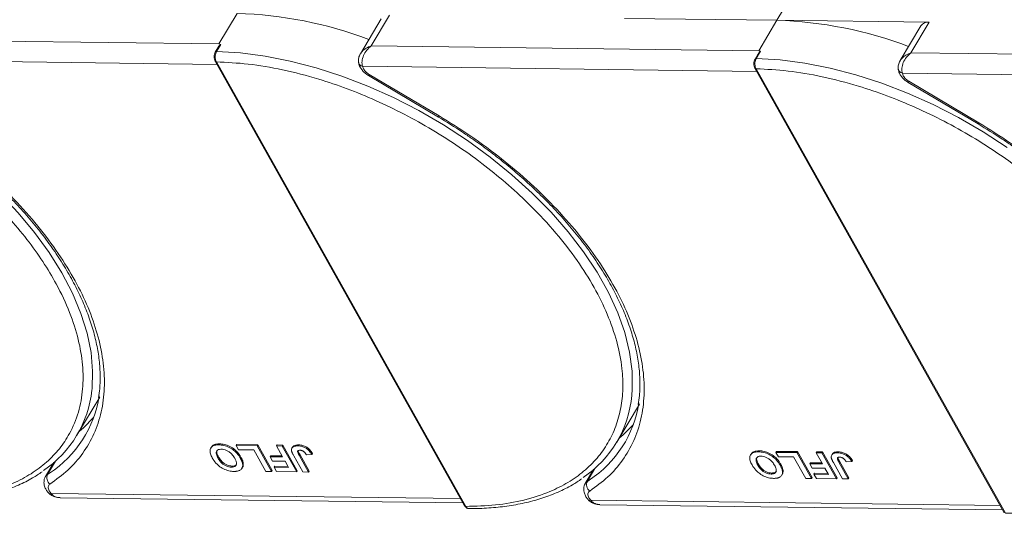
# Model space of a CAD drawing. Header units: millimetres. Extents: x -1595 to 486, y -108 to 1350.
# Tile 34 of 52: x -225 to -127, y 1016 to 1065. Entities that reach past the tile are written whole.
import ezdxf

# ---------------------------------------------------------------- set-up
doc = ezdxf.new("R2010")
doc.units = ezdxf.units.MM

msp = doc.modelspace()

# ---------------------------------------------------------------- linework, layer by layer
at = {"color": 7, "linetype": 'Continuous', "lineweight": 15}
for p, q in [((-149.509, 1065.313), (-147.398, 1068.862)), ((-203.185, 1066.004), (-204.995, 1062.962)), ((-188.872, 1065.446), (-190.927, 1061.991)), ((-189.85, 1062.767), (-188.041, 1065.809)), ((-164.653, 1065.508), (-149.509, 1065.313)), ((-149.509, 1065.313), (-151.318, 1062.271)), ((-134.364, 1065.118), (-149.509, 1065.313)), ((-135.196, 1064.755), (-137.25, 1061.3)), ((-136.174, 1062.076), (-134.364, 1065.118)), ((-204.995, 1062.962), (-243.527, 1063.458)), ((-205.095, 1062.587), (-205.357, 1062.147)), ((-204.809, 1062.92), (-205.239, 1062.198)), ((-204.809, 1062.92), (-204.995, 1062.962)), ((-151.318, 1062.271), (-189.85, 1062.767)), ((-244.387, 1061.425), (-205.195, 1060.921)), ((-151.418, 1061.896), (-151.68, 1061.456)), ((-151.132, 1062.23), (-151.562, 1061.507)), ((-151.132, 1062.23), (-151.318, 1062.271)), ((-97.641, 1061.58), (-136.174, 1062.076)), ((-205.369, 1061.23), (-180.571, 1016.969)), ((-205.253, 1061.176), (-180.456, 1016.915)), ((-190.711, 1060.734), (-190.617, 1060.478)), ((-190.711, 1060.734), (-151.518, 1060.23)), ((-151.692, 1060.539), (-126.894, 1016.278)), ((-151.577, 1060.486), (-126.779, 1016.225)), ((-190.12, 1059.815), (-183.171, 1055.682)), ((-190.052, 1059.929), (-183.103, 1055.796)), ((-137.034, 1060.044), (-136.941, 1059.787)), ((-137.034, 1060.044), (-97.842, 1059.539)), ((-136.443, 1059.124), (-129.495, 1054.991)), ((-136.376, 1059.238), (-129.427, 1055.105)), ((-219.114, 1023.996), (-216.852, 1027.798)), ((-165.437, 1023.305), (-163.175, 1027.108)), ((-205.749, 1022.822), (-205.809, 1022.721)), ((-205.001, 1023.037), (-204.941, 1023.139)), ((-203.277, 1022.982), (-203.216, 1023.084)), ((-203.277, 1022.982), (-201.197, 1022.956)), ((-203.036, 1022.553), (-203.277, 1022.982)), ((-203.216, 1023.084), (-201.137, 1023.057)), ((-201.524, 1022.534), (-203.036, 1022.553)), ((-200.323, 1020.389), (-201.524, 1022.534)), ((-201.137, 1023.057), (-201.197, 1022.956)), ((-201.197, 1022.956), (-199.755, 1020.382)), ((-201.137, 1023.057), (-199.695, 1020.484)), ((-199.269, 1022.931), (-199.208, 1023.032)), ((-199.269, 1022.931), (-198.702, 1022.923)), ((-198.659, 1021.842), (-199.269, 1022.931)), ((-199.208, 1023.032), (-198.641, 1023.025)), ((-198.641, 1023.025), (-198.702, 1022.923)), ((-198.702, 1022.923), (-197.26, 1020.35)), ((-198.641, 1023.025), (-197.2, 1020.451)), ((-197.676, 1022.818), (-197.736, 1022.717)), ((-197.075, 1023.037), (-197.136, 1022.936)), ((-151.324, 1022.346), (-151.264, 1022.448)), ((-149.6, 1022.291), (-149.54, 1022.393)), ((-149.6, 1022.291), (-147.52, 1022.265)), ((-149.36, 1021.863), (-149.6, 1022.291)), ((-149.54, 1022.393), (-147.46, 1022.366)), ((-147.46, 1022.366), (-147.52, 1022.265)), ((-147.52, 1022.265), (-146.079, 1019.691)), ((-147.46, 1022.366), (-146.018, 1019.793)), ((-145.592, 1022.24), (-145.532, 1022.341)), ((-145.592, 1022.24), (-145.025, 1022.233)), ((-144.982, 1021.151), (-145.592, 1022.24)), ((-145.532, 1022.341), (-144.965, 1022.334)), ((-144.965, 1022.334), (-145.025, 1022.233)), ((-144.965, 1022.334), (-143.523, 1019.761)), ((-143.399, 1022.347), (-143.459, 1022.245)), ((-221.415, 1021.276), (-222.241, 1019.889)), ((-222.036, 1020.099), (-221.249, 1021.422)), ((-221.419, 1021.273), (-221.417, 1021.273)), ((-205.084, 1021.719), (-205.024, 1021.821)), ((-202.807, 1021.816), (-202.867, 1021.715)), ((-199.846, 1021.959), (-199.907, 1021.858)), ((-199.666, 1021.429), (-199.907, 1021.858)), ((-199.907, 1021.858), (-198.659, 1021.842)), ((-199.846, 1021.959), (-198.716, 1021.945)), ((-198.418, 1021.413), (-199.666, 1021.429)), ((-198.067, 1020.786), (-198.418, 1021.413)), ((-196.655, 1020.342), (-197.564, 1021.965)), ((-197.021, 1022.001), (-196.961, 1022.102)), ((-197.021, 1022.001), (-196.088, 1020.335)), ((-196.961, 1022.102), (-196.027, 1020.436)), ((-196.293, 1022.041), (-195.744, 1022.067)), ((-195.684, 1022.168), (-195.744, 1022.067)), ((-152.072, 1022.131), (-152.133, 1022.03)), ((-147.847, 1021.843), (-149.36, 1021.863)), ((-146.646, 1019.699), (-147.847, 1021.843)), ((-146.17, 1021.269), (-146.23, 1021.167)), ((-146.17, 1021.269), (-145.04, 1021.254)), ((-145.025, 1022.233), (-143.583, 1019.659)), ((-143.999, 1022.127), (-144.06, 1022.026)), ((-142.978, 1019.651), (-143.887, 1021.274)), ((-143.344, 1021.31), (-143.284, 1021.411)), ((-143.344, 1021.31), (-142.411, 1019.644)), ((-143.284, 1021.411), (-142.351, 1019.746)), ((-142.616, 1021.35), (-142.067, 1021.376)), ((-142.007, 1021.477), (-142.067, 1021.376)), ((-203.761, 1020.827), (-203.701, 1020.928)), ((-202.708, 1020.71), (-202.648, 1020.811)), ((-202.572, 1021.164), (-202.632, 1021.063)), ((-199.755, 1020.382), (-200.323, 1020.389)), ((-199.695, 1020.484), (-199.755, 1020.382)), ((-199.444, 1020.906), (-199.504, 1020.805)), ((-199.264, 1020.376), (-199.504, 1020.805)), ((-199.504, 1020.805), (-198.067, 1020.786)), ((-199.444, 1020.906), (-198.125, 1020.889)), ((-197.26, 1020.35), (-199.264, 1020.376)), ((-197.2, 1020.451), (-197.26, 1020.35)), ((-196.088, 1020.335), (-196.655, 1020.342)), ((-196.027, 1020.436), (-196.088, 1020.335)), ((-167.739, 1020.585), (-168.564, 1019.198)), ((-168.359, 1019.408), (-167.572, 1020.731)), ((-167.742, 1020.583), (-167.74, 1020.583)), ((-151.408, 1021.029), (-151.347, 1021.13)), ((-149.13, 1021.126), (-149.19, 1021.024)), ((-148.895, 1020.473), (-148.956, 1020.372)), ((-145.99, 1020.738), (-146.23, 1021.167)), ((-146.23, 1021.167), (-144.982, 1021.151)), ((-144.742, 1020.722), (-145.99, 1020.738)), ((-144.391, 1020.095), (-144.742, 1020.722)), ((-221.842, 1020.227), (-222.036, 1020.099)), ((-168.165, 1019.536), (-168.359, 1019.408)), ((-150.085, 1020.136), (-150.024, 1020.237)), ((-149.032, 1020.019), (-148.971, 1020.121)), ((-146.079, 1019.691), (-146.646, 1019.699)), ((-146.018, 1019.793), (-146.079, 1019.691)), ((-145.767, 1020.215), (-145.827, 1020.114)), ((-145.587, 1019.685), (-145.827, 1020.114)), ((-145.827, 1020.114), (-144.391, 1020.095)), ((-145.767, 1020.215), (-144.448, 1020.198)), ((-143.583, 1019.659), (-145.587, 1019.685)), ((-143.523, 1019.761), (-143.583, 1019.659)), ((-142.411, 1019.644), (-142.978, 1019.651)), ((-142.351, 1019.746), (-142.411, 1019.644)), ((-221.875, 1018.47), (-221.68, 1018.212)), ((-221.898, 1018.217), (-221.908, 1018.228)), ((-180.974, 1017.688), (-221.68, 1018.212)), ((-220.784, 1017.777), (-180.735, 1017.261)), ((-168.221, 1017.526), (-168.231, 1017.537)), ((-168.198, 1017.779), (-168.003, 1017.521)), ((-127.297, 1016.997), (-168.003, 1017.521)), ((-167.107, 1017.086), (-127.058, 1016.57))]:
    msp.add_line(p, q, dxfattribs=at)
at = {"color": 7, "linetype": 'Continuous', "lineweight": 15, "flags": 128}
for points in [[(-205.239, 1062.198), (-202.865, 1062.062), (-200.411, 1061.746), (-197.897, 1061.254), (-195.341, 1060.589), (-192.764, 1059.756), (-190.188, 1058.762), (-187.632, 1057.615), (-185.117, 1056.324), (-182.663, 1054.899), (-180.289, 1053.352), (-178.015, 1051.695), (-175.858, 1049.942), (-173.836, 1048.106), (-171.965, 1046.201), (-170.259, 1044.244), (-168.733, 1042.249), (-167.398, 1040.233), (-166.266, 1038.211), (-165.344, 1036.2), (-164.641, 1034.216), (-164.162, 1032.274), (-163.911, 1030.391), (-163.89, 1028.58), (-163.938, 1027.96)], [(-151.562, 1061.507), (-149.189, 1061.371), (-146.735, 1061.055), (-144.22, 1060.563), (-141.664, 1059.898), (-139.088, 1059.065), (-136.511, 1058.071), (-133.955, 1056.924), (-131.44, 1055.633), (-128.986, 1054.208), (-126.613, 1052.661)], [(-248.045, 1060.984), (-245.466, 1060.089), (-242.895, 1059.037), (-240.352, 1057.834), (-237.858, 1056.491), (-235.432, 1055.019), (-233.094, 1053.429), (-230.862, 1051.734), (-228.754, 1049.948), (-226.787, 1048.084), (-224.977, 1046.158), (-223.337, 1044.184), (-221.882, 1042.18), (-220.623, 1040.159), (-219.569, 1038.14), (-218.729, 1036.137), (-218.11, 1034.167), (-217.717, 1032.246), (-217.553, 1030.388), (-217.619, 1028.609), (-217.632, 1028.488)], [(-190.052, 1059.929), (-190.088, 1059.868), (-190.111, 1059.83), (-190.12, 1059.815), (-190.12, 1059.815)], [(-136.376, 1059.238), (-136.411, 1059.177), (-136.434, 1059.139), (-136.443, 1059.124), (-136.443, 1059.124)], [(-183.103, 1055.796), (-183.139, 1055.736), (-183.162, 1055.697), (-183.171, 1055.682), (-183.171, 1055.682)], [(-129.427, 1055.105), (-129.463, 1055.045), (-129.485, 1055.007), (-129.494, 1054.991), (-129.495, 1054.991)], [(-218.864, 1024.416), (-218.471, 1024.747), (-217.456, 1025.755)], [(-165.187, 1023.725), (-164.794, 1024.056), (-163.779, 1025.065)], [(-222.238, 1019.894), (-222.179, 1019.975), (-222.036, 1020.099)], [(-168.561, 1019.203), (-168.502, 1019.284), (-168.359, 1019.408)]]:
    msp.add_lwpolyline(points, dxfattribs=at)
at = {"color": 7, "linetype": 'Continuous', "lineweight": 15}
for centre, radius, start, end in [((-204.449, 1025.275), 40.748, 69.35834, 88.22275), ((-150.773, 1024.584), 40.748, 69.35834, 88.22275), ((-134.474, 1064.237), 0.888, 82.87283, 144.3365), ((-205.255, 1062.074), 0.126, 82.49194, 144.09954), ((-151.578, 1061.383), 0.126, 82.49194, 144.09954), ((-205.264, 1061.303), 0.127, 214.96587, 274.88426), ((-190.627, 1061.227), 0.5, 180.668, 260.35251), ((-151.588, 1060.612), 0.127, 214.96587, 274.88426), ((-136.95, 1060.536), 0.5, 180.668, 260.35251), ((-228.618, 1029.648), 11.047, 304.07115, 353.97322), ((-228.052, 1029.647), 11.283, 303.39574, 351.14243), ((-174.969, 1028.975), 11.078, 303.96754, 354.74389), ((-174.375, 1028.956), 11.283, 303.39574, 351.14243), ((-221.317, 1019.767), 0.792, 155.22009, 232.54306), ((-167.64, 1019.076), 0.792, 155.22009, 232.54306), ((-221.785, 1018.384), 0.202, 236.03869, 301.32272), ((-168.108, 1017.694), 0.202, 236.03869, 301.32272), ((-180.467, 1017.042), 0.127, 214.9547, 274.88524)]:
    msp.add_arc(centre, radius, start, end, dxfattribs=at)
for points, knots in [([(-205.092, 1062.585), (-205.082, 1062.603), (-205.039, 1062.686), (-204.966, 1062.772), (-204.898, 1062.847), (-204.871, 1062.874), (-204.853, 1062.892), (-204.84, 1062.903), (-204.83, 1062.911), (-204.823, 1062.916), (-204.817, 1062.919), (-204.813, 1062.921), (-204.81, 1062.921), (-204.809, 1062.921), (-204.809, 1062.92)], [0, 0, 0, 0, 0.1362747, 0.628083, 0.7491851, 0.8303049, 0.8846383, 0.9212056, 0.946082, 0.9691561, 0.9812989, 0.990211, 0.9974391, 1, 1, 1, 1]), ([(-190.929, 1061.95), (-190.877, 1062.041), (-190.75, 1062.265), (-190.37, 1062.557), (-190.024, 1062.697), (-189.85, 1062.767)], [0, 0, 0, 0, 0.255106, 0.626079, 1, 1, 1, 1]), ([(-189.85, 1062.767), (-190.007, 1062.629), (-190.318, 1062.354), (-190.641, 1061.806), (-190.772, 1061.326), (-190.775, 1060.965), (-190.732, 1060.811), (-190.711, 1060.734)], [0, 0, 0, 0, 0.251314, 0.500207, 0.749155, 0.875936, 1, 1, 1, 1]), ([(-205.357, 1062.147), (-205.388, 1062.081), (-205.451, 1061.948), (-205.481, 1061.691), (-205.458, 1061.433), (-205.398, 1061.298), (-205.369, 1061.23)], [0, 0, 0, 0, 0.2499875, 0.4997845, 0.7494633, 1, 1, 1, 1]), ([(-205.239, 1062.198), (-205.268, 1062.139), (-205.33, 1062.013), (-205.367, 1061.8), (-205.37, 1061.611), (-205.353, 1061.458), (-205.316, 1061.306), (-205.275, 1061.22), (-205.253, 1061.176)], [0, 0, 0, 0, 0.202144, 0.435712, 0.564895, 0.702008, 0.847044, 1, 1, 1, 1]), ([(-190.944, 1061.963), (-191.004, 1061.838), (-191.101, 1061.64), (-191.145, 1061.332), (-191.123, 1061.166), (-191.112, 1061.08)], [0, 0, 0, 0, 0.448563, 0.710789, 1, 1, 1, 1]), ([(-151.68, 1061.456), (-151.712, 1061.39), (-151.775, 1061.257), (-151.804, 1061), (-151.781, 1060.742), (-151.722, 1060.607), (-151.692, 1060.539)], [0, 0, 0, 0, 0.2499875, 0.4997845, 0.7494633, 1, 1, 1, 1]), ([(-151.562, 1061.507), (-151.591, 1061.448), (-151.654, 1061.322), (-151.69, 1061.11), (-151.693, 1060.92), (-151.676, 1060.768), (-151.639, 1060.615), (-151.598, 1060.53), (-151.577, 1060.486)], [0, 0, 0, 0, 0.202144, 0.435712, 0.564895, 0.702008, 0.847044, 1, 1, 1, 1]), ([(-151.415, 1061.894), (-151.406, 1061.912), (-151.362, 1061.996), (-151.29, 1062.081), (-151.221, 1062.156), (-151.194, 1062.183), (-151.176, 1062.201), (-151.163, 1062.212), (-151.153, 1062.22), (-151.146, 1062.225), (-151.14, 1062.228), (-151.136, 1062.23), (-151.134, 1062.23), (-151.133, 1062.23), (-151.132, 1062.23)], [0, 0, 0, 0, 0.1362747, 0.628083, 0.7491851, 0.8303049, 0.8846383, 0.9212056, 0.946082, 0.9691561, 0.9812989, 0.990211, 0.9974391, 1, 1, 1, 1]), ([(-137.252, 1061.259), (-137.2, 1061.35), (-137.073, 1061.574), (-136.693, 1061.866), (-136.347, 1062.006), (-136.174, 1062.076)], [0, 0, 0, 0, 0.255106, 0.626079, 1, 1, 1, 1]), ([(-136.174, 1062.076), (-136.33, 1061.938), (-136.641, 1061.663), (-136.965, 1061.115), (-137.095, 1060.635), (-137.098, 1060.274), (-137.055, 1060.12), (-137.034, 1060.044)], [0, 0, 0, 0, 0.251314, 0.500207, 0.749155, 0.875936, 1, 1, 1, 1]), ([(-205.253, 1061.176), (-204.206, 1061.124), (-202.078, 1061.019), (-198.651, 1060.43), (-195.343, 1059.577), (-192.238, 1058.521), (-189.387, 1057.351), (-186.553, 1055.984), (-183.769, 1054.429), (-181.082, 1052.713), (-178.539, 1050.865), (-176.162, 1048.909), (-173.769, 1046.677), (-171.453, 1044.172), (-169.345, 1041.438), (-167.635, 1038.721), (-166.303, 1036.009), (-165.357, 1033.29), (-164.879, 1030.809), (-164.787, 1028.606), (-164.992, 1026.684), (-165.486, 1024.875), (-166.275, 1023.204), (-167.344, 1021.698), (-168.677, 1020.385), (-170.249, 1019.272), (-172.207, 1018.281), (-174.6, 1017.501), (-177.412, 1016.993), (-179.452, 1016.941), (-180.456, 1016.915)], [0, 0, 0, 0, 0.038845, 0.078883, 0.12003, 0.152186, 0.184338, 0.217171, 0.25, 0.282833, 0.315662, 0.347818, 0.37997, 0.421121, 0.461157, 0.5, 0.538846, 0.578883, 0.62003, 0.652186, 0.684338, 0.717171, 0.75, 0.782833, 0.815662, 0.847818, 0.87997, 0.921121, 0.961156, 1, 1, 1, 1]), ([(-191.101, 1061.133), (-191.095, 1061.063), (-191.081, 1060.867), (-190.932, 1060.59), (-190.712, 1060.287), (-190.443, 1060.025), (-190.223, 1059.882), (-190.12, 1059.815)], [0, 0, 0, 0, 0.128735, 0.363829, 0.562351, 0.794136, 1, 1, 1, 1]), ([(-151.577, 1060.486), (-150.529, 1060.434), (-148.401, 1060.328), (-144.974, 1059.739), (-141.666, 1058.886), (-138.561, 1057.83), (-135.71, 1056.66), (-132.877, 1055.293), (-130.092, 1053.738), (-127.405, 1052.022), (-124.862, 1050.174), (-122.485, 1048.219), (-120.092, 1045.986), (-117.777, 1043.481), (-115.668, 1040.747), (-113.958, 1038.03), (-112.626, 1035.318), (-111.68, 1032.6), (-111.202, 1030.118), (-111.11, 1027.915), (-111.315, 1025.993), (-111.809, 1024.184), (-112.599, 1022.513), (-113.668, 1021.007), (-115, 1019.694), (-116.572, 1018.581), (-118.531, 1017.591), (-120.923, 1016.81), (-123.735, 1016.302), (-125.775, 1016.25), (-126.779, 1016.225)], [0, 0, 0, 0, 0.038845, 0.078883, 0.12003, 0.152186, 0.184338, 0.217171, 0.25, 0.282833, 0.315662, 0.347818, 0.37997, 0.421121, 0.461157, 0.5, 0.538846, 0.578883, 0.62003, 0.652186, 0.684338, 0.717171, 0.75, 0.782833, 0.815662, 0.847818, 0.87997, 0.921121, 0.961156, 1, 1, 1, 1]), ([(-137.267, 1061.272), (-137.328, 1061.147), (-137.424, 1060.949), (-137.468, 1060.641), (-137.447, 1060.475), (-137.435, 1060.389)], [0, 0, 0, 0, 0.448563, 0.710789, 1, 1, 1, 1]), ([(-137.424, 1060.442), (-137.419, 1060.372), (-137.404, 1060.176), (-137.255, 1059.899), (-137.036, 1059.596), (-136.766, 1059.334), (-136.547, 1059.191), (-136.443, 1059.124)], [0, 0, 0, 0, 0.128735, 0.363829, 0.562351, 0.794136, 1, 1, 1, 1]), ([(-248.307, 1060.005), (-247.164, 1059.616), (-244.842, 1058.826), (-241.333, 1057.247), (-238.1, 1055.515), (-235.205, 1053.703), (-232.655, 1051.892), (-230.233, 1049.943), (-227.968, 1047.873), (-225.899, 1045.718), (-224.064, 1043.515), (-222.473, 1041.289), (-221.015, 1038.855), (-219.791, 1036.247), (-218.924, 1033.542), (-218.494, 1030.983), (-218.483, 1028.553), (-218.907, 1026.248), (-219.725, 1024.273), (-220.823, 1022.632), (-222.099, 1021.295), (-223.637, 1020.138), (-225.431, 1019.18), (-227.447, 1018.437), (-229.652, 1017.923), (-232.016, 1017.636), (-234.745, 1017.568), (-237.845, 1017.799), (-241.265, 1018.369), (-243.574, 1019.014), (-244.71, 1019.332)], [0, 0, 0, 0, 0.038845, 0.078883, 0.12003, 0.152186, 0.184338, 0.217171, 0.25, 0.282833, 0.315662, 0.347818, 0.37997, 0.421121, 0.461157, 0.5, 0.538846, 0.578883, 0.62003, 0.652186, 0.684338, 0.717171, 0.75, 0.782833, 0.815662, 0.847818, 0.87997, 0.921121, 0.961156, 1, 1, 1, 1]), ([(-236.846, 1056.372), (-236.044, 1055.88), (-234.92, 1055.191), (-233.319, 1054.101), (-231.989, 1053.146), (-230.457, 1051.964), (-228.915, 1050.68), (-227.378, 1049.295), (-225.884, 1047.83), (-224.457, 1046.299), (-223.116, 1044.718), (-221.879, 1043.1), (-220.757, 1041.456), (-219.76, 1039.798), (-218.898, 1038.138), (-218.176, 1036.485), (-217.599, 1034.848), (-217.173, 1033.237), (-216.898, 1031.657), (-216.788, 1030.117), (-216.809, 1028.807), (-216.936, 1028.045), (-216.984, 1027.754)], [0, 0, 0, 0, 0.064101, 0.089801, 0.132415, 0.176482, 0.223573, 0.272509, 0.322812, 0.374099, 0.426103, 0.478632, 0.531549, 0.584759, 0.638206, 0.691868, 0.745759, 0.79993, 0.854482, 0.909574, 0.965431, 1, 1, 1, 1]), ([(-236.78, 1056.487), (-235.718, 1055.828), (-233.573, 1054.497), (-230.532, 1052.237), (-227.658, 1049.797), (-225.026, 1047.201), (-222.689, 1044.508), (-220.694, 1041.771), (-219.07, 1039.048), (-217.82, 1036.367), (-216.938, 1033.733), (-216.434, 1031.15), (-216.329, 1028.652), (-216.638, 1026.292), (-217.358, 1024.119), (-218.477, 1022.182), (-219.931, 1020.489), (-221.18, 1019.586), (-221.798, 1019.138)], [0, 0, 0, 0, 0.061038, 0.123312, 0.186438, 0.25, 0.313562, 0.376688, 0.438962, 0.5, 0.561038, 0.623312, 0.686438, 0.75, 0.813562, 0.876688, 0.938962, 1, 1, 1, 1]), ([(-183.169, 1055.681), (-182.367, 1055.189), (-181.243, 1054.5), (-179.643, 1053.41), (-178.312, 1052.455), (-176.781, 1051.273), (-175.238, 1049.989), (-173.702, 1048.604), (-172.207, 1047.139), (-170.78, 1045.609), (-169.44, 1044.027), (-168.202, 1042.409), (-167.08, 1040.765), (-166.084, 1039.107), (-165.221, 1037.447), (-164.499, 1035.794), (-163.923, 1034.158), (-163.497, 1032.546), (-163.222, 1030.966), (-163.111, 1029.426), (-163.132, 1028.116), (-163.259, 1027.354), (-163.307, 1027.063)], [0, 0, 0, 0, 0.064101, 0.089801, 0.132415, 0.176482, 0.223573, 0.272509, 0.322812, 0.374099, 0.426103, 0.478632, 0.531549, 0.584759, 0.638206, 0.691868, 0.745759, 0.79993, 0.854482, 0.909574, 0.965431, 1, 1, 1, 1]), ([(-183.103, 1055.796), (-182.041, 1055.137), (-179.896, 1053.806), (-176.856, 1051.546), (-173.981, 1049.106), (-171.349, 1046.51), (-169.012, 1043.817), (-167.017, 1041.08), (-165.393, 1038.357), (-164.143, 1035.676), (-163.261, 1033.042), (-162.757, 1030.46), (-162.652, 1027.961), (-162.961, 1025.601), (-163.681, 1023.428), (-164.8, 1021.492), (-166.254, 1019.798), (-167.503, 1018.895), (-168.122, 1018.447)], [0, 0, 0, 0, 0.061038, 0.123312, 0.186438, 0.25, 0.313562, 0.376688, 0.438962, 0.5, 0.561038, 0.623312, 0.686438, 0.75, 0.813562, 0.876688, 0.938962, 1, 1, 1, 1]), ([(-129.492, 1054.99), (-128.69, 1054.498), (-127.566, 1053.809), (-125.966, 1052.719), (-124.636, 1051.764), (-123.104, 1050.582), (-121.561, 1049.298), (-120.025, 1047.913), (-118.531, 1046.448), (-117.103, 1044.918), (-115.763, 1043.337), (-114.525, 1041.718), (-113.403, 1040.074), (-112.407, 1038.416), (-111.544, 1036.756), (-110.822, 1035.103), (-110.246, 1033.467), (-109.82, 1031.855), (-109.545, 1030.275), (-109.434, 1028.735), (-109.455, 1027.425), (-109.582, 1026.663), (-109.631, 1026.372)], [0, 0, 0, 0, 0.064101, 0.089801, 0.132415, 0.176482, 0.223573, 0.272509, 0.322812, 0.374099, 0.426103, 0.478632, 0.531549, 0.584759, 0.638206, 0.691868, 0.745759, 0.79993, 0.854482, 0.909574, 0.965431, 1, 1, 1, 1]), ([(-129.427, 1055.105), (-128.365, 1054.446), (-126.219, 1053.115), (-123.179, 1050.855), (-120.304, 1048.415), (-117.672, 1045.82), (-115.336, 1043.126), (-113.341, 1040.389), (-111.717, 1037.666), (-110.467, 1034.985), (-109.585, 1032.351), (-109.08, 1029.769), (-108.975, 1027.27), (-109.285, 1024.91), (-110.004, 1022.737), (-111.123, 1020.801), (-112.577, 1019.107), (-113.827, 1018.204), (-114.445, 1017.757)], [0, 0, 0, 0, 0.061038, 0.123312, 0.186438, 0.25, 0.313562, 0.376688, 0.438962, 0.5, 0.561038, 0.623312, 0.686438, 0.75, 0.813562, 0.876688, 0.938962, 1, 1, 1, 1]), ([(-205.658, 1021.739), (-205.695, 1021.808), (-205.805, 1022.015), (-205.906, 1022.343), (-205.865, 1022.681), (-205.662, 1022.917), (-205.349, 1023.028), (-205.106, 1023.034), (-205.001, 1023.037)], [0, 0, 0, 0, 0.101888, 0.307343, 0.492963, 0.678647, 0.860791, 1, 1, 1, 1]), ([(-205.737, 1022.814), (-205.691, 1022.882), (-205.588, 1023.032), (-205.287, 1023.128), (-205.045, 1023.135), (-204.941, 1023.139)], [0, 0, 0, 0, 0.315977, 0.703684, 1, 1, 1, 1]), ([(-205.084, 1021.719), (-205.12, 1021.788), (-205.222, 1021.981), (-205.29, 1022.249), (-205.206, 1022.462), (-205.05, 1022.578), (-204.879, 1022.607), (-204.778, 1022.608), (-204.759, 1022.608)], [0, 0, 0, 0, 0.15859, 0.447239, 0.620381, 0.793575, 0.961295, 1, 1, 1, 1]), ([(-205.024, 1021.821), (-205.059, 1021.889), (-205.16, 1022.082), (-205.236, 1022.341), (-205.167, 1022.476), (-205.145, 1022.519)], [0, 0, 0, 0, 0.271027, 0.764321, 1, 1, 1, 1]), ([(-205.001, 1023.037), (-204.921, 1023.034), (-204.679, 1023.024), (-204.235, 1022.921), (-203.727, 1022.665), (-203.271, 1022.296), (-203.014, 1021.967), (-202.893, 1021.76), (-202.867, 1021.715)], [0, 0, 0, 0, 0.102171, 0.30922, 0.51365, 0.692275, 0.932413, 1, 1, 1, 1]), ([(-204.941, 1023.139), (-204.861, 1023.135), (-204.619, 1023.125), (-204.174, 1023.022), (-203.666, 1022.766), (-203.211, 1022.397), (-202.953, 1022.069), (-202.833, 1021.862), (-202.807, 1021.816)], [0, 0, 0, 0, 0.102171, 0.30922, 0.51365, 0.692275, 0.932413, 1, 1, 1, 1]), ([(-204.759, 1022.608), (-204.677, 1022.603), (-204.513, 1022.591), (-204.236, 1022.495), (-203.958, 1022.338), (-203.669, 1022.082), (-203.513, 1021.859), (-203.433, 1021.72), (-203.425, 1021.705)], [0, 0, 0, 0, 0.15971, 0.320429, 0.491074, 0.67705, 0.96629, 1, 1, 1, 1]), ([(-197.773, 1022.453), (-197.777, 1022.517), (-197.785, 1022.644), (-197.694, 1022.797), (-197.491, 1022.922), (-197.27, 1022.931), (-197.136, 1022.936)], [0, 0, 0, 0, 0.20646, 0.413515, 0.645211, 1, 1, 1, 1]), ([(-197.564, 1021.965), (-197.583, 1021.999), (-197.62, 1022.068), (-197.667, 1022.16), (-197.705, 1022.242), (-197.732, 1022.313), (-197.759, 1022.384), (-197.768, 1022.43), (-197.773, 1022.453)], [0, 0, 0, 0, 0.20827, 0.416707, 0.561481, 0.706573, 0.852825, 1, 1, 1, 1]), ([(-197.667, 1022.812), (-197.655, 1022.838), (-197.616, 1022.92), (-197.426, 1023.021), (-197.207, 1023.031), (-197.075, 1023.037)], [0, 0, 0, 0, 0.148382, 0.484821, 1, 1, 1, 1]), ([(-197.021, 1022.001), (-197.058, 1022.069), (-197.121, 1022.188), (-197.173, 1022.331), (-197.171, 1022.423), (-197.129, 1022.472), (-197.05, 1022.504), (-196.977, 1022.506), (-196.932, 1022.508)], [0, 0, 0, 0, 0.292027, 0.504854, 0.613905, 0.723685, 0.829816, 1, 1, 1, 1]), ([(-197.136, 1022.936), (-197.055, 1022.932), (-196.872, 1022.923), (-196.559, 1022.837), (-196.253, 1022.666), (-195.957, 1022.403), (-195.828, 1022.199), (-195.744, 1022.067)], [0, 0, 0, 0, 0.155292, 0.353145, 0.543243, 0.704067, 1, 1, 1, 1]), ([(-197.103, 1022.436), (-197.103, 1022.43), (-197.096, 1022.327), (-197.026, 1022.211), (-196.961, 1022.102)], [0, 0, 0, 0, 0.0579521, 1, 1, 1, 1]), ([(-197.075, 1023.037), (-196.995, 1023.034), (-196.812, 1023.025), (-196.499, 1022.938), (-196.193, 1022.768), (-195.897, 1022.505), (-195.767, 1022.3), (-195.684, 1022.168)], [0, 0, 0, 0, 0.155292, 0.353145, 0.543243, 0.704067, 1, 1, 1, 1]), ([(-196.932, 1022.508), (-196.907, 1022.507), (-196.857, 1022.504), (-196.782, 1022.487), (-196.714, 1022.463), (-196.656, 1022.434), (-196.6, 1022.401), (-196.566, 1022.375), (-196.549, 1022.362)], [0, 0, 0, 0, 0.202387, 0.410907, 0.557829, 0.709472, 0.853224, 1, 1, 1, 1]), ([(-196.549, 1022.362), (-196.527, 1022.343), (-196.483, 1022.304), (-196.434, 1022.245), (-196.392, 1022.191), (-196.357, 1022.141), (-196.324, 1022.091), (-196.303, 1022.058), (-196.293, 1022.041)], [0, 0, 0, 0, 0.193806, 0.393127, 0.544069, 0.695412, 0.847613, 1, 1, 1, 1]), ([(-151.982, 1021.048), (-152.018, 1021.117), (-152.128, 1021.324), (-152.229, 1021.652), (-152.189, 1021.99), (-151.985, 1022.226), (-151.673, 1022.337), (-151.429, 1022.344), (-151.324, 1022.346)], [0, 0, 0, 0, 0.101888, 0.307343, 0.492963, 0.678647, 0.860791, 1, 1, 1, 1]), ([(-152.06, 1022.123), (-152.014, 1022.191), (-151.912, 1022.341), (-151.61, 1022.437), (-151.369, 1022.445), (-151.264, 1022.448)], [0, 0, 0, 0, 0.315977, 0.703684, 1, 1, 1, 1]), ([(-151.324, 1022.346), (-151.244, 1022.343), (-151.002, 1022.333), (-150.558, 1022.23), (-150.05, 1021.974), (-149.595, 1021.605), (-149.337, 1021.276), (-149.217, 1021.07), (-149.19, 1021.024)], [0, 0, 0, 0, 0.102171, 0.30922, 0.51365, 0.692275, 0.932413, 1, 1, 1, 1]), ([(-151.264, 1022.448), (-151.184, 1022.445), (-150.942, 1022.434), (-150.497, 1022.331), (-149.99, 1022.075), (-149.534, 1021.706), (-149.277, 1021.378), (-149.156, 1021.171), (-149.13, 1021.126)], [0, 0, 0, 0, 0.102171, 0.30922, 0.51365, 0.692275, 0.932413, 1, 1, 1, 1]), ([(-144.097, 1021.762), (-144.101, 1021.826), (-144.109, 1021.953), (-144.017, 1022.107), (-143.814, 1022.231), (-143.593, 1022.24), (-143.459, 1022.245)], [0, 0, 0, 0, 0.20646, 0.413515, 0.645211, 1, 1, 1, 1]), ([(-143.99, 1022.122), (-143.978, 1022.147), (-143.939, 1022.229), (-143.749, 1022.33), (-143.531, 1022.34), (-143.399, 1022.347)], [0, 0, 0, 0, 0.148382, 0.484821, 1, 1, 1, 1]), ([(-143.459, 1022.245), (-143.378, 1022.241), (-143.195, 1022.232), (-142.882, 1022.146), (-142.577, 1021.976), (-142.28, 1021.713), (-142.151, 1021.508), (-142.067, 1021.376)], [0, 0, 0, 0, 0.155292, 0.353145, 0.543243, 0.704067, 1, 1, 1, 1]), ([(-143.399, 1022.347), (-143.318, 1022.343), (-143.135, 1022.334), (-142.822, 1022.247), (-142.516, 1022.077), (-142.22, 1021.814), (-142.091, 1021.61), (-142.007, 1021.477)], [0, 0, 0, 0, 0.155292, 0.353145, 0.543243, 0.704067, 1, 1, 1, 1]), ([(-203.514, 1020.398), (-203.594, 1020.401), (-203.836, 1020.411), (-204.278, 1020.516), (-204.783, 1020.772), (-205.239, 1021.139), (-205.504, 1021.475), (-205.629, 1021.688), (-205.658, 1021.739)], [0, 0, 0, 0, 0.101398, 0.306996, 0.506144, 0.685262, 0.924557, 1, 1, 1, 1]), ([(-203.761, 1020.827), (-203.843, 1020.832), (-204.007, 1020.843), (-204.282, 1020.933), (-204.549, 1021.083), (-204.822, 1021.323), (-204.983, 1021.544), (-205.068, 1021.691), (-205.084, 1021.719)], [0, 0, 0, 0, 0.160292, 0.321922, 0.490761, 0.657569, 0.933883, 1, 1, 1, 1]), ([(-203.701, 1020.928), (-203.783, 1020.934), (-203.947, 1020.944), (-204.222, 1021.034), (-204.488, 1021.185), (-204.762, 1021.424), (-204.923, 1021.645), (-205.008, 1021.792), (-205.024, 1021.821)], [0, 0, 0, 0, 0.160292, 0.321922, 0.490761, 0.657569, 0.933883, 1, 1, 1, 1]), ([(-203.425, 1021.705), (-203.389, 1021.637), (-203.297, 1021.463), (-203.229, 1021.218), (-203.277, 1021.007), (-203.415, 1020.878), (-203.595, 1020.83), (-203.719, 1020.828), (-203.761, 1020.827)], [0, 0, 0, 0, 0.1586166, 0.4008637, 0.5730594, 0.7454856, 0.9129852, 1, 1, 1, 1]), ([(-202.867, 1021.715), (-202.848, 1021.681), (-202.81, 1021.612), (-202.759, 1021.506), (-202.712, 1021.396), (-202.673, 1021.283), (-202.643, 1021.171), (-202.636, 1021.099), (-202.632, 1021.063)], [0, 0, 0, 0, 0.15395, 0.308181, 0.478699, 0.649961, 0.824203, 1, 1, 1, 1]), ([(-202.807, 1021.816), (-202.788, 1021.782), (-202.75, 1021.713), (-202.699, 1021.607), (-202.652, 1021.497), (-202.613, 1021.385), (-202.583, 1021.272), (-202.576, 1021.2), (-202.572, 1021.164)], [0, 0, 0, 0, 0.15395, 0.308181, 0.478699, 0.649961, 0.824203, 1, 1, 1, 1]), ([(-151.408, 1021.029), (-151.444, 1021.097), (-151.545, 1021.29), (-151.613, 1021.558), (-151.53, 1021.772), (-151.374, 1021.887), (-151.203, 1021.916), (-151.102, 1021.917), (-151.083, 1021.918)], [0, 0, 0, 0, 0.15859, 0.447239, 0.620381, 0.793575, 0.961295, 1, 1, 1, 1]), ([(-151.347, 1021.13), (-151.383, 1021.198), (-151.483, 1021.391), (-151.559, 1021.65), (-151.49, 1021.785), (-151.468, 1021.829)], [0, 0, 0, 0, 0.271027, 0.764321, 1, 1, 1, 1]), ([(-151.083, 1021.918), (-151.001, 1021.912), (-150.836, 1021.9), (-150.559, 1021.804), (-150.282, 1021.647), (-149.993, 1021.391), (-149.836, 1021.168), (-149.756, 1021.029), (-149.748, 1021.014)], [0, 0, 0, 0, 0.15971, 0.320429, 0.491074, 0.67705, 0.96629, 1, 1, 1, 1]), ([(-143.887, 1021.274), (-143.906, 1021.308), (-143.943, 1021.377), (-143.99, 1021.469), (-144.028, 1021.551), (-144.056, 1021.622), (-144.082, 1021.693), (-144.092, 1021.739), (-144.097, 1021.762)], [0, 0, 0, 0, 0.20827, 0.416707, 0.561481, 0.706573, 0.852825, 1, 1, 1, 1]), ([(-143.344, 1021.31), (-143.381, 1021.378), (-143.445, 1021.497), (-143.496, 1021.64), (-143.494, 1021.732), (-143.453, 1021.781), (-143.373, 1021.813), (-143.3, 1021.815), (-143.255, 1021.817)], [0, 0, 0, 0, 0.292027, 0.504854, 0.613905, 0.723685, 0.829816, 1, 1, 1, 1]), ([(-143.427, 1021.745), (-143.426, 1021.739), (-143.42, 1021.636), (-143.35, 1021.52), (-143.284, 1021.411)], [0, 0, 0, 0, 0.057952, 1, 1, 1, 1]), ([(-143.255, 1021.817), (-143.23, 1021.816), (-143.18, 1021.813), (-143.106, 1021.796), (-143.037, 1021.772), (-142.979, 1021.744), (-142.923, 1021.71), (-142.889, 1021.684), (-142.872, 1021.671)], [0, 0, 0, 0, 0.202387, 0.410907, 0.557829, 0.709472, 0.853224, 1, 1, 1, 1]), ([(-142.872, 1021.671), (-142.85, 1021.652), (-142.806, 1021.613), (-142.757, 1021.554), (-142.715, 1021.5), (-142.68, 1021.45), (-142.647, 1021.4), (-142.626, 1021.367), (-142.616, 1021.35)], [0, 0, 0, 0, 0.193806, 0.393127, 0.544069, 0.695412, 0.847613, 1, 1, 1, 1]), ([(-244.622, 1019.16), (-244.211, 1019.034), (-243.123, 1018.701), (-241.364, 1018.274), (-239.35, 1017.874), (-237.35, 1017.589), (-235.38, 1017.419), (-233.454, 1017.37), (-231.587, 1017.445), (-229.789, 1017.646), (-228.072, 1017.973), (-226.443, 1018.428), (-224.919, 1019.016), (-223.617, 1019.655), (-222.887, 1020.153), (-222.578, 1020.363)], [0, 0, 0, 0, 0.047333, 0.125032, 0.203864, 0.283548, 0.363883, 0.444734, 0.526013, 0.607679, 0.68972, 0.772174, 0.855123, 0.938704, 1, 1, 1, 1]), ([(-203.236, 1021.115), (-203.275, 1021.069), (-203.352, 1020.977), (-203.535, 1020.932), (-203.659, 1020.929), (-203.701, 1020.928)], [0, 0, 0, 0, 0.3981888, 0.7942495, 1, 1, 1, 1]), ([(-202.949, 1020.491), (-202.978, 1020.479), (-203.037, 1020.454), (-203.132, 1020.43), (-203.225, 1020.413), (-203.318, 1020.403), (-203.414, 1020.398), (-203.48, 1020.398), (-203.514, 1020.398)], [0, 0, 0, 0, 0.185429, 0.37219, 0.527708, 0.683877, 0.841678, 1, 1, 1, 1]), ([(-202.632, 1021.063), (-202.633, 1021.001), (-202.635, 1020.879), (-202.709, 1020.68), (-202.825, 1020.552), (-202.936, 1020.497), (-202.949, 1020.491)], [0, 0, 0, 0, 0.250896, 0.502166, 0.940512, 1, 1, 1, 1]), ([(-202.572, 1021.164), (-202.574, 1021.104), (-202.579, 1020.983), (-202.604, 1020.861), (-202.648, 1020.817), (-202.651, 1020.814)], [0, 0, 0, 0, 0.478395, 0.957504, 1, 1, 1, 1]), ([(-149.837, 1019.707), (-149.917, 1019.71), (-150.159, 1019.72), (-150.601, 1019.825), (-151.107, 1020.081), (-151.563, 1020.448), (-151.828, 1020.784), (-151.952, 1020.997), (-151.982, 1021.048)], [0, 0, 0, 0, 0.101398, 0.306996, 0.506144, 0.685262, 0.924557, 1, 1, 1, 1]), ([(-150.085, 1020.136), (-150.166, 1020.141), (-150.33, 1020.152), (-150.606, 1020.242), (-150.872, 1020.392), (-151.146, 1020.632), (-151.306, 1020.853), (-151.391, 1021), (-151.408, 1021.029)], [0, 0, 0, 0, 0.160292, 0.321922, 0.490761, 0.657569, 0.933883, 1, 1, 1, 1]), ([(-150.024, 1020.237), (-150.106, 1020.243), (-150.27, 1020.253), (-150.545, 1020.343), (-150.812, 1020.494), (-151.085, 1020.733), (-151.246, 1020.954), (-151.331, 1021.102), (-151.347, 1021.13)], [0, 0, 0, 0, 0.160292, 0.321922, 0.490761, 0.657569, 0.933883, 1, 1, 1, 1]), ([(-149.748, 1021.014), (-149.712, 1020.946), (-149.62, 1020.772), (-149.552, 1020.527), (-149.601, 1020.316), (-149.739, 1020.187), (-149.918, 1020.139), (-150.042, 1020.137), (-150.085, 1020.136)], [0, 0, 0, 0, 0.1586166, 0.4008637, 0.5730594, 0.7454856, 0.9129852, 1, 1, 1, 1]), ([(-149.559, 1020.424), (-149.598, 1020.378), (-149.676, 1020.286), (-149.858, 1020.241), (-149.982, 1020.238), (-150.024, 1020.237)], [0, 0, 0, 0, 0.3981888, 0.7942495, 1, 1, 1, 1]), ([(-148.956, 1020.372), (-148.956, 1020.31), (-148.958, 1020.188), (-149.032, 1019.989), (-149.148, 1019.861), (-149.259, 1019.806), (-149.272, 1019.8)], [0, 0, 0, 0, 0.250896, 0.502166, 0.940512, 1, 1, 1, 1]), ([(-149.19, 1021.024), (-149.171, 1020.99), (-149.133, 1020.921), (-149.082, 1020.815), (-149.035, 1020.705), (-148.996, 1020.592), (-148.967, 1020.48), (-148.959, 1020.408), (-148.956, 1020.372)], [0, 0, 0, 0, 0.1539502, 0.3081809, 0.478699, 0.6499612, 0.8242026, 1, 1, 1, 1]), ([(-149.13, 1021.126), (-149.111, 1021.091), (-149.073, 1021.023), (-149.022, 1020.916), (-148.975, 1020.806), (-148.936, 1020.694), (-148.906, 1020.581), (-148.899, 1020.509), (-148.895, 1020.473)], [0, 0, 0, 0, 0.1539502, 0.3081809, 0.478699, 0.6499612, 0.8242026, 1, 1, 1, 1]), ([(-148.895, 1020.473), (-148.898, 1020.413), (-148.902, 1020.293), (-148.927, 1020.17), (-148.971, 1020.127), (-148.975, 1020.123)], [0, 0, 0, 0, 0.478395, 0.957504, 1, 1, 1, 1]), ([(-222.227, 1019.893), (-222.239, 1019.879), (-222.354, 1019.746), (-222.416, 1019.388), (-222.367, 1018.948), (-222.19, 1018.583), (-222.032, 1018.351), (-221.92, 1018.247), (-221.893, 1018.222)], [0, 0, 0, 0, 0.031493, 0.28881, 0.557641, 0.767111, 0.943996, 1, 1, 1, 1]), ([(-180.166, 1016.71), (-180.041, 1016.706), (-179.27, 1016.683), (-177.914, 1016.761), (-176.111, 1016.953), (-174.395, 1017.283), (-172.767, 1017.737), (-171.242, 1018.326), (-169.951, 1018.958), (-169.23, 1019.449), (-168.931, 1019.653)], [0, 0, 0, 0, 0.027585, 0.170413, 0.31392, 0.458087, 0.602979, 0.748741, 0.895614, 1, 1, 1, 1]), ([(-149.272, 1019.8), (-149.302, 1019.788), (-149.361, 1019.763), (-149.455, 1019.74), (-149.549, 1019.722), (-149.641, 1019.712), (-149.737, 1019.707), (-149.804, 1019.707), (-149.837, 1019.707)], [0, 0, 0, 0, 0.185429, 0.37219, 0.527708, 0.683877, 0.841678, 1, 1, 1, 1]), ([(-221.875, 1018.47), (-221.907, 1018.537), (-221.971, 1018.673), (-221.982, 1018.864), (-221.931, 1019.028), (-221.842, 1019.102), (-221.798, 1019.138)], [0, 0, 0, 0, 0.245536, 0.5, 0.754464, 1, 1, 1, 1]), ([(-168.55, 1019.202), (-168.562, 1019.188), (-168.677, 1019.056), (-168.74, 1018.697), (-168.691, 1018.257), (-168.513, 1017.892), (-168.356, 1017.66), (-168.243, 1017.556), (-168.216, 1017.531)], [0, 0, 0, 0, 0.031493, 0.28881, 0.557641, 0.767111, 0.943996, 1, 1, 1, 1]), ([(-168.198, 1017.779), (-168.23, 1017.846), (-168.295, 1017.983), (-168.306, 1018.173), (-168.254, 1018.337), (-168.165, 1018.411), (-168.122, 1018.447)], [0, 0, 0, 0, 0.245536, 0.5, 0.754464, 1, 1, 1, 1]), ([(-221.908, 1018.228), (-221.818, 1018.147), (-221.647, 1017.992), (-221.261, 1017.82), (-220.968, 1017.793), (-220.784, 1017.777)], [0, 0, 0, 0, 0.289669, 0.551579, 1, 1, 1, 1]), ([(-221.68, 1018.212), (-221.62, 1018.144), (-221.499, 1018.007), (-221.206, 1017.826), (-220.949, 1017.801), (-220.783, 1017.785)], [0, 0, 0, 0, 0.2584874, 0.522664, 1, 1, 1, 1]), ([(-168.231, 1017.537), (-168.141, 1017.456), (-167.97, 1017.301), (-167.584, 1017.129), (-167.292, 1017.103), (-167.107, 1017.086)], [0, 0, 0, 0, 0.289669, 0.551579, 1, 1, 1, 1]), ([(-168.003, 1017.521), (-167.943, 1017.453), (-167.822, 1017.316), (-167.529, 1017.136), (-167.272, 1017.11), (-167.106, 1017.094)], [0, 0, 0, 0, 0.258487, 0.522664, 1, 1, 1, 1]), ([(-180.571, 1016.969), (-180.546, 1016.931), (-180.496, 1016.853), (-180.394, 1016.768), (-180.281, 1016.711), (-180.201, 1016.704), (-180.161, 1016.7)], [0, 0, 0, 0, 0.241089, 0.490692, 0.744968, 1, 1, 1, 1]), ([(-180.456, 1016.915), (-180.431, 1016.877), (-180.383, 1016.802), (-180.295, 1016.735), (-180.222, 1016.702), (-180.179, 1016.703), (-180.166, 1016.704)], [0, 0, 0, 0, 0.308903, 0.601814, 0.878721, 1, 1, 1, 1])]:
    msp.add_open_spline(points, degree=3, knots=knots, dxfattribs=at)
for points in [[(-190.052, 1059.929), (-190.171, 1060.009), (-190.409, 1060.171), (-190.548, 1060.375), (-190.617, 1060.478)], [(-136.376, 1059.238), (-136.494, 1059.318), (-136.732, 1059.48), (-136.871, 1059.685), (-136.941, 1059.787)]]:
    msp.add_open_spline(points, degree=3, dxfattribs=at)

doc.saveas('drawing.dxf')
